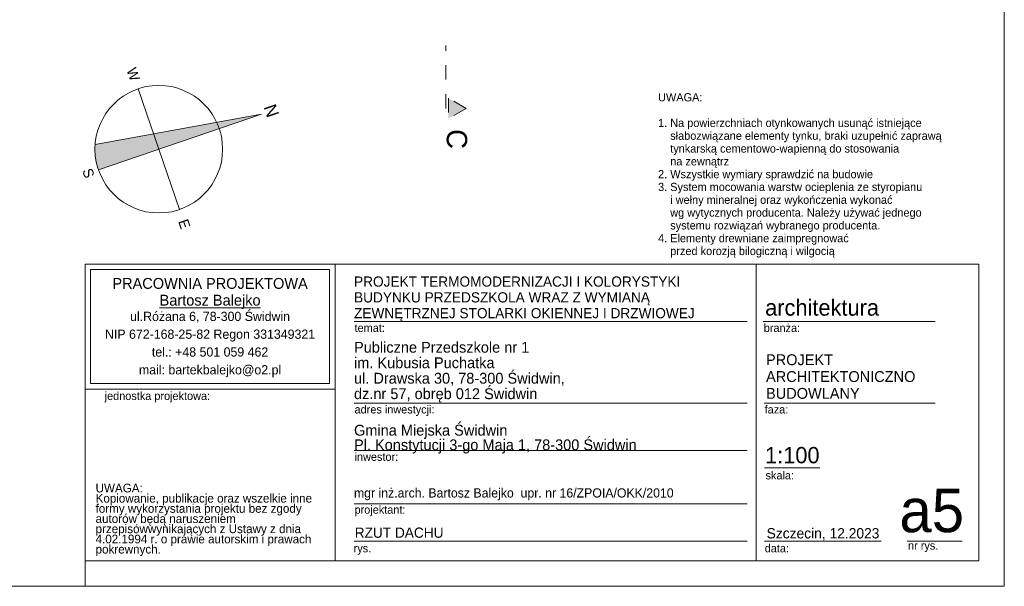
# Model space of a CAD drawing. Extents: x -21260 to 35740, y -2672 to 187028.
# Tile 118 of 120: x 16459 to 35740, y 157328 to 168428. Entities that reach past the tile are written whole.
import ezdxf

# ---------------------------------------------------------------- set-up
doc = ezdxf.new("R2010")
doc.units = 0
doc.header["$MEASUREMENT"] = 0
doc.linetypes.add('Dashed', pattern=[564.444447, 282.222223, -282.222223])
doc.layers.add('Arch opisy_Nr_Pióra__2', color=7, linetype='Continuous', lineweight=13, true_color=0x7f7f7f)
for name, color, linetype, lineweight in [('Arch opisy_Nr_Pióra__21', 7, 'Continuous', 13), ('Arch opisy_Nr_Pióra__5', 7, 'Continuous', 13), ('arch przekroje_Nr_Pióra__21', 7, 'Continuous', 13), ('arch przekroje_Nr_Pióra__5', 7, 'Continuous', 13), ('ARCH TABELA_Nr_Pióra__1', 7, 'Continuous', 25), ('ARCH TABELA_Nr_Pióra__21', 7, 'Continuous', 13), ('ARCH TABELA_Nr_Pióra__7', 7, 'Continuous', 13)]:
    doc.layers.add(name, color=color, linetype=linetype, lineweight=lineweight)
doc.styles.add('GENERATED_STYLE_10', font='txt')
doc.styles.add('GENERATED_STYLE_12', font='txt')
doc.styles.add('GENERATED_STYLE_2', font='txt')
doc.styles.add('GENERATED_STYLE_6', font='txt')
doc.styles.add('GENERATED_STYLE_8', font='txt')
doc.styles.add('GENERATED_STYLE_9', font='txt')

msp = doc.modelspace()

# ---------------------------------------------------------------- hatches: boundary and pattern name
at = {"layer": 'Arch opisy_Nr_Pióra__5', "linetype": 'Continuous'}
msp.add_hatch(color=256, dxfattribs=at).paths.add_polyline_path([(21193.2, 166577.5), (20317.1, 166417.9), (19080.6, 166192.7), (17936.8, 165984.3, 0.1010966), (18000.3, 165488), (19183.3, 165891.7), (20366.3, 166295.4)], flags=0)
at = {"layer": 'arch przekroje_Nr_Pióra__5', "linetype": 'Continuous'}
msp.add_hatch(color=256, dxfattribs=at).paths.add_polyline_path([(24854.1, 166489.6), (24854.1, 166889.6), (25204.1, 166689.6)], flags=0)

# ---------------------------------------------------------------- linework, layer by layer
at = {"layer": 'Arch opisy_Nr_Pióra__5', "linetype": 'Continuous'}
for p, q in [((18779.6, 167074.7), (19587, 164708.7)), ((21193.2, 166577.5), (17936.8, 165984.3)), ((18000.3, 165488), (21193.2, 166577.5))]:
    msp.add_line(p, q, dxfattribs=at)
msp.add_circle((19183.3, 165891.7), 1250, dxfattribs=at)
at = {"layer": 'arch przekroje_Nr_Pióra__5', "linetype": 'Dashed'}
for p, q in [((24804.1, 166689.6), (24804.1, 167925.2)), ((25204.1, 166689.6), (24854.1, 166889.6)), ((24854.1, 166889.6), (24854.1, 166489.6)), ((25204.1, 166689.6), (24854.1, 166489.6))]:
    msp.add_line(p, q, dxfattribs=at)
at = {"layer": 'ARCH TABELA_Nr_Pióra__21', "linetype": 'Continuous'}
for p, q in [((35740.1, 187028.4), (35740.1, 157328.4)), ((17740.1, 163639.5), (35240.1, 163639.5)), ((17740.1, 157828.4), (17740.1, 163639.5)), ((17740.1, 161192.7), (17740.1, 163639.5)), ((17740.1, 163639.5), (22633.7, 163639.5)), ((17846.5, 163533.1), (22527.3, 163533.1)), ((17846.5, 161299.1), (17846.5, 163533.1)), ((22527.3, 161299.1), (22527.3, 163533.1)), ((22633.7, 161192.7), (22633.7, 163639.5)), ((22633.7, 163639.5), (22633.7, 157828.4)), ((30878.4, 163639.5), (30878.4, 157828.4)), ((35240.1, 163639.5), (35240.1, 157828.4)), ((22633.7, 157828.4), (22633.7, 163239.5)), ((23005.9, 162518.9), (30705.7, 162518.9)), ((31017.7, 162518.9), (34385, 162518.9)), ((17740.1, 161192.7), (22633.7, 161192.7)), ((17846.5, 161299.1), (22527.3, 161299.1)), ((23005.9, 160918.4), (30705.7, 160918.4)), ((31035.1, 160918.4), (34385, 160918.4)), ((23005.9, 159990.4), (30705.7, 159990.4)), ((31046.9, 159646.2), (32126.6, 159646.2)), ((23005.9, 158946.2), (30705.7, 158946.2)), ((23005.9, 158210.8), (30705.7, 158210.8)), ((31046.9, 158210.8), (33328.7, 158210.8)), ((33837.4, 158210.8), (34917, 158210.8)), ((17740.1, 157828.4), (22633.7, 157828.4)), ((17740.1, 157328.4), (17740.1, 157828.4)), ((17740.1, 157328.4), (17740.1, 157828.4)), ((17740.1, 157328.4), (17740.1, 157828.4)), ((35240.1, 157828.4), (22633.7, 157828.4)), ((35740.1, 157328.4), (-21259.9, 157328.4))]:
    msp.add_line(p, q, dxfattribs=at)

# ---------------------------------------------------------------- texts
at = {"layer": 'Arch opisy_Nr_Pióra__2', "linetype": 'Continuous', "attachment_point": 8, "rotation": 288.84142, "style": 'GENERATED_STYLE_2'}
for s, insert, char_height in [('{W}', (18588.1, 167326.3), 200), ('{N}', (21269.8, 166603.7), 250), ('{S}', (17707.6, 165388.1), 200), ('{E}', (19589.2, 164392.4), 200)]:
    msp.add_mtext(s, dxfattribs=dict(at, insert=insert, char_height=char_height))
at = {"layer": 'Arch opisy_Nr_Pióra__21', "linetype": 'Continuous', "insert": (28960.1, 163768.3), "char_height": 160, "width": 6280, "attachment_point": 7, "line_spacing_factor": 0.94074, "style": 'GENERATED_STYLE_12'}
msp.add_mtext('{UWAGA:\\P\\P1. Na powierzchniach otynkowanych usunąć istniejące  \\P    słabozwiązane elementy tynku, braki uzupełnić zaprawą \\P    tynkarską cementowo-wapienną do stosowania \\P    na zewnątrz\\P2. Wszystkie wymiary sprawdzić na budowie\\P3. System mocowania warstw ocieplenia ze styropianu \\P    i wełny mineralnej oraz wykończenia wykonać \\P    wg wytycznych producenta. Należy używać jednego \\P    systemu rozwiązań wybranego producenta.\\P4. Elementy drewniane zaimpregnować\\P    przed korozją bilogiczną i wilgocią}', dxfattribs=at)
at = {"layer": 'arch przekroje_Nr_Pióra__21', "linetype": 'Continuous', "insert": (25221.2, 166089.6), "char_height": 400, "attachment_point": 2, "rotation": 270, "style": 'GENERATED_STYLE_6'}
msp.add_mtext('{C}', dxfattribs=at)
at = {"layer": 'ARCH TABELA_Nr_Pióra__1', "linetype": 'Continuous', "style": 'GENERATED_STYLE_8'}
for s, insert, char_height, attachment_point, line_spacing_factor in [('{PROJEKT \\PARCHITEKTONICZNO\\PBUDOWLANY}', (31073.8, 161873.2), 212.84, 1, 0.9285), ('{Gmina Miejska Świdwin\\PPl. Konstytucji 3-go Maja 1, 78-300 Świdwin}', (23005.9, 159929.1), 212.766, 7, 0.807442)]:
    msp.add_mtext(s, dxfattribs=dict(at, insert=insert, char_height=char_height, attachment_point=attachment_point, line_spacing_factor=line_spacing_factor))
at = {"layer": 'ARCH TABELA_Nr_Pióra__7', "linetype": 'Continuous'}
for s, insert, char_height, attachment_point, line_spacing_factor, style in [('{PRACOWNIA PROJEKTOWA\\P\\LBartosz Balejko}', (20186.9, 163368.2), 212.766, 2, 0.926719, 'GENERATED_STYLE_10'), ('{PROJEKT TERMOMODERNIZACJI I KOLORYSTYKI\\PBUDYNKU PRZEDSZKOLA WRAZ Z WYMIANĄ \\PZEWNĘTRZNEJ STOLARKI OKIENNEJ I DRZWIOWEJ }', (23005.9, 162518.7), 200, 7, 0.927967, 'GENERATED_STYLE_9'), ('{Publiczne Przedszkole nr 1\\Pim. Kubusia Puchatka\\Pul. Drawska 30, 78-300 Świdwin, \\Pdz.nr 57, obręb 012 Świdwin}', (23005.9, 160930.1), 212.766, 7, 0.855122, 'GENERATED_STYLE_8')]:
    msp.add_mtext(s, dxfattribs=dict(at, insert=insert, char_height=char_height, attachment_point=attachment_point, line_spacing_factor=line_spacing_factor, style=style))
for s, insert, char_height, attachment_point, style in [('{architektura}', (31056.4, 162948.5), 319.16, 1, 'GENERATED_STYLE_8'), ('{temat:}', (23016.6, 162470.1), 159.58, 1, 'GENERATED_STYLE_8'), ('{branża:}', (31029.5, 162470.1), 159.58, 1, 'GENERATED_STYLE_8'), ('{jednostka projektowa:}', (18123, 161138.1), 159.58, 1, 'GENERATED_STYLE_8'), ('{adres inwestycji:}', (23016.6, 160873.4), 159.58, 1, 'GENERATED_STYLE_8'), ('{faza:}', (31046.9, 160873.4), 159.58, 1, 'GENERATED_STYLE_8'), ('{1:100}', (31054.3, 160057.4), 319.16, 1, 'GENERATED_STYLE_8'), ('{inwestor:}', (23016.6, 159945.3), 159.58, 1, 'GENERATED_STYLE_8'), ('{skala:}', (31064.6, 159581.9), 159.58, 1, 'GENERATED_STYLE_8'), ('{mgr inż.arch. Bartosz Balejko  upr. nr 16/ZPOIA/OKK/2010}', (23003.7, 159248), 180, 1, 'GENERATED_STYLE_8'), ('{a5}', (34952.8, 159239.5), 851.16, 3, 'GENERATED_STYLE_8'), ('{projektant:}', (23016.6, 158909.7), 159.58, 1, 'GENERATED_STYLE_8'), ('{RZUT DACHU}', (23019.7, 158479.3), 200, 1, 'GENERATED_STYLE_9'), ('{Szczecin, 12.2023}', (31085.6, 158468.1), 202.128, 1, 'GENERATED_STYLE_8'), ('{rys.}', (22998.7, 158153.6), 159.58, 1, 'GENERATED_STYLE_8'), ('{data:}', (31048.3, 158153.6), 159.58, 1, 'GENERATED_STYLE_8'), ('{nr rys.}', (33855.1, 158207), 159.58, 1, 'GENERATED_STYLE_8')]:
    msp.add_mtext(s, dxfattribs=dict(at, insert=insert, char_height=char_height, attachment_point=attachment_point, style=style))
at = {"layer": 'ARCH TABELA_Nr_Pióra__7', "linetype": 'Continuous', "style": 'GENERATED_STYLE_8'}
for s, insert, char_height, width, attachment_point, line_spacing_factor in [('{ul.Różana 6, 78-300 Świdwin\\PNIP 672-168-25-82 Regon 331349321\\Ptel.: +48 501 059 462\\Pmail: bartekbalejko@o2.pl}', (20186.9, 162706.3), 180.852, 7974.447, 2, 1.156383), ('{UWAGA:\\PKopiowanie, publikacje oraz wszelkie inne formy wykorzystania projektu bez zgody autorów będą naruszeniem przepisówwynikających z Ustawy z dnia 4.02.1994 r. o prawie autorskim i prawach pokrewnych.}', (17945.2, 159338.1), 170.2128, 4483.408, 1, 0.703415)]:
    msp.add_mtext(s, dxfattribs=dict(at, insert=insert, char_height=char_height, width=width, attachment_point=attachment_point, line_spacing_factor=line_spacing_factor))

doc.saveas('drawing.dxf')
